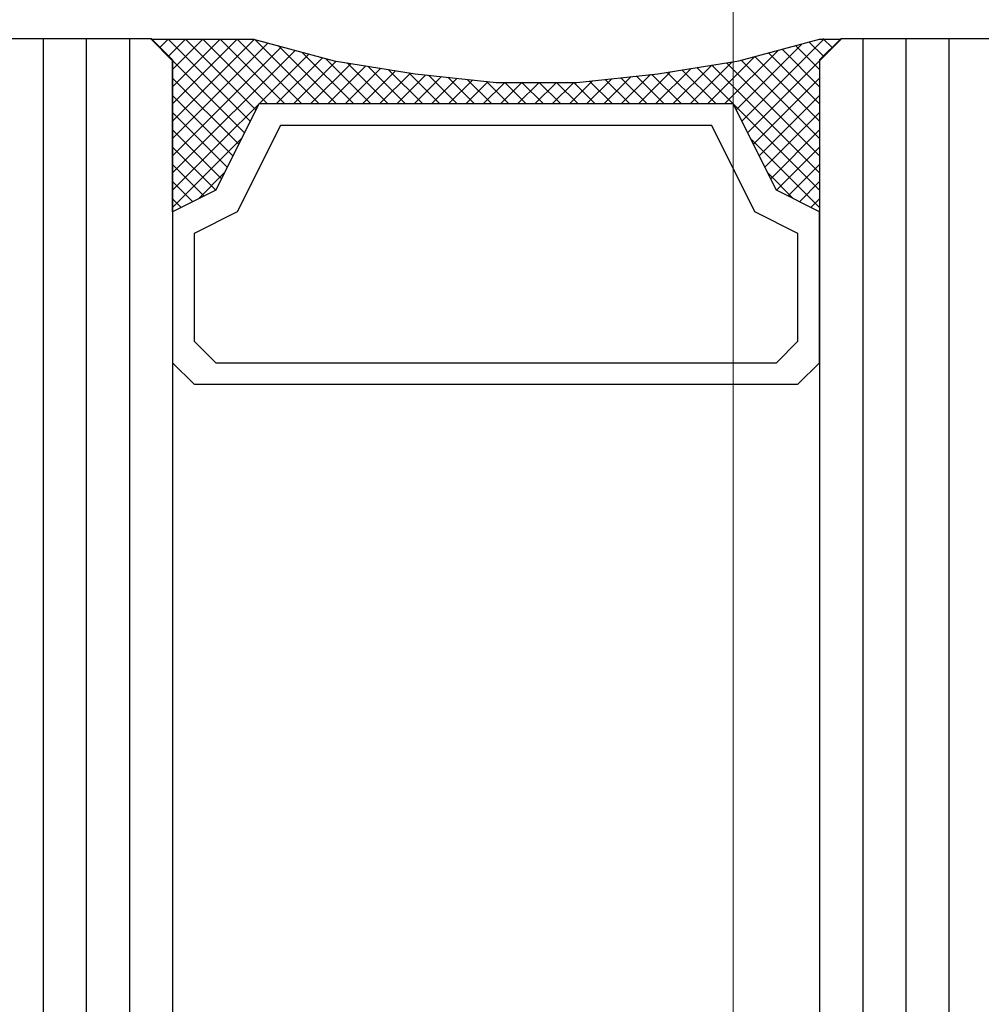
# Model space of a CAD drawing. Extents: x 4615668 to 9294084, y 5325188 to 10688993.
# Tile 166 of 256: x 4635733.88 to 4635736.11, y 5332020.93 to 5332023.21. Entities that reach past the tile are written whole.
import ezdxf
from ezdxf import colors
from ezdxf.entities.mleader import LeaderData, LeaderLine
from ezdxf.math import Vec2, Vec3

# ---------------------------------------------------------------- set-up
doc = ezdxf.new("R2010")
doc.units = 0
doc.header["$MEASUREMENT"] = 0
doc.layers.add('A_wymiary', color=152, linetype='Continuous', lineweight=5)
doc.layers.add('Wymiat 100', color=251, linetype='Continuous', lineweight=5)
doc.layers.add('CrossSectionsGlass', color=7, linetype='Continuous')
doc.styles.get("Standard").update_dxf_attribs({"font": 'txt.shx'})

# ---------------------------------------------------------------- blocks, each defined once
blk = doc.blocks.new('G$CA57B7548')
at = {"layer": 'A_wymiary', "ltscale": 40}
blk.add_lwpolyline([(8.4998, 678.9895), (6.4998, 678.9895), (6.4998, 45.9895), (8.4998, 45.9895)], close=True, dxfattribs=at)
at = {"layer": 'CrossSectionsGlass'}
for p, q in [((4.65, 407.3895), (5.15, 407.3895)), ((4.9, 407.3895), (4.9, 317.5895)), ((5, 407.3895), (5, 317.5895)), ((5.1, 407.3895), (5.1, 317.5895)), ((5.2, 407.3395), (5.15, 407.3895)), ((5.15, 407.3874), (5.3667, 407.1707)), ((5.19, 407.3874), (5.17, 407.3674)), ((5.19, 407.3874), (5.38, 407.1974)), ((5.23, 407.3874), (5.19, 407.3474)), ((5.27, 407.3874), (5.2, 407.3174)), ((5.31, 407.3874), (5.2, 407.2774)), ((5.35, 407.3874), (5.2, 407.2374)), ((5.39, 407.3874), (5.2, 407.1974)), ((5.4211, 407.3784), (5.2, 407.1574)), ((5.4526, 407.37), (5.2, 407.1174)), ((5.23, 407.3874), (5.3933, 407.224)), ((5.27, 407.3874), (5.42, 407.2374)), ((5.31, 407.3874), (5.46, 407.2374)), ((5.35, 407.3874), (5.5, 407.2374)), ((5.39, 407.3874), (5.54, 407.2374)), ((5.4455, 407.3719), (5.58, 407.2374)), ((6.6591, 407.3765), (6.5067, 407.224)), ((6.71, 407.3874), (6.52, 407.1974)), ((6.75, 407.3874), (6.5333, 407.1707)), ((6.6447, 407.3726), (6.7, 407.3174)), ((6.6763, 407.3811), (6.71, 407.3474)), ((6.7, 407.3395), (6.75, 407.3895)), ((6.7079, 407.3895), (6.73, 407.3674)), ((6.75, 407.3895), (7.25, 407.3895)), ((6.8, 407.3895), (6.8, 317.5895)), ((6.9, 407.3895), (6.9, 317.5895)), ((7, 407.3895), (7, 317.5895)), ((5.4842, 407.3616), (5.2, 407.0774)), ((5.5158, 407.3532), (5.2, 407.0374)), ((5.5, 407.3574), (5.62, 407.2374)), ((6.55, 407.3474), (6.44, 407.2374)), ((6.6045, 407.3619), (6.48, 407.2374)), ((6.55, 407.3474), (6.7, 407.1974)), ((6.5816, 407.3558), (6.7, 407.2374)), ((6.6132, 407.3642), (6.7, 407.2774)), ((5.2, 407.3395), (5.2, 317.6395)), ((5.5474, 407.3447), (5.44, 407.2374)), ((5.5793, 407.3367), (5.48, 407.2374)), ((5.6138, 407.3312), (5.52, 407.2374)), ((5.5545, 407.3428), (5.66, 407.2374)), ((5.6483, 407.3256), (5.56, 407.2374)), ((5.6048, 407.3326), (5.7, 407.2374)), ((5.6524, 407.325), (5.74, 407.2374)), ((6.45, 407.3274), (6.36, 407.2374)), ((6.4976, 407.335), (6.4, 407.2374)), ((6.45, 407.3274), (6.7, 407.0774)), ((6.4845, 407.3329), (6.7, 407.1174)), ((6.5184, 407.3389), (6.7, 407.1574)), ((6.7, 407.3395), (6.7, 317.6395)), ((5.6828, 407.3201), (5.6, 407.2374)), ((5.7172, 407.3146), (5.64, 407.2374)), ((5.7517, 407.3091), (5.68, 407.2374)), ((5.7, 407.3174), (5.78, 407.2374)), ((5.7874, 407.3047), (5.72, 407.2374)), ((5.7476, 407.3098), (5.82, 407.2374)), ((5.8235, 407.3009), (5.76, 407.2374)), ((5.7933, 407.3041), (5.86, 407.2374)), ((6.2634, 407.3008), (6.2, 407.2374)), ((6.3082, 407.3056), (6.24, 407.2374)), ((6.2753, 407.3021), (6.34, 407.2374)), ((6.3548, 407.3121), (6.28, 407.2374)), ((6.3114, 407.3059), (6.38, 407.2374)), ((6.4024, 407.3198), (6.32, 407.2374)), ((6.3466, 407.3108), (6.42, 407.2374)), ((6.381, 407.3163), (6.46, 407.2374)), ((6.4155, 407.3219), (6.7, 407.0374)), ((5.2, 407.2974), (5.3533, 407.144)), ((5.8596, 407.297), (5.8, 407.2374)), ((5.8381, 407.2993), (5.9, 407.2374)), ((5.8958, 407.2932), (5.84, 407.2374)), ((5.9319, 407.2893), (5.88, 407.2374)), ((5.8828, 407.2945), (5.94, 407.2374)), ((5.97, 407.2874), (5.92, 407.2374)), ((5.9276, 407.2898), (5.98, 407.2374)), ((6.01, 407.2874), (5.96, 407.2374)), ((5.97, 407.2874), (6.02, 407.2374)), ((6.05, 407.2874), (6, 407.2374)), ((6.01, 407.2874), (6.06, 407.2374)), ((6.09, 407.2874), (6.04, 407.2374)), ((6.05, 407.2874), (6.1, 407.2374)), ((6.13, 407.2874), (6.08, 407.2374)), ((6.09, 407.2874), (6.14, 407.2374)), ((6.1739, 407.2913), (6.12, 407.2374)), ((6.13, 407.2874), (6.18, 407.2374)), ((6.2187, 407.296), (6.16, 407.2374)), ((6.1669, 407.2905), (6.22, 407.2374)), ((6.203, 407.2944), (6.26, 407.2374)), ((6.2392, 407.2982), (6.3, 407.2374)), ((6.7, 407.2974), (6.5467, 407.144)), ((5.2, 407.2574), (5.34, 407.1174)), ((6.7, 407.2574), (6.56, 407.1174)), ((5.2, 407.2174), (5.3267, 407.0907)), ((6.7, 407.2174), (6.5733, 407.0907)), ((5.2, 407.1774), (5.3133, 407.064)), ((6.7, 407.1774), (6.5867, 407.064)), ((5.36, 407.1574), (5.2, 406.9974)), ((6.54, 407.1574), (6.7, 406.9974)), ((5.2, 407.1374), (5.3, 407.0374)), ((6.7, 407.1374), (6.6, 407.0374)), ((5.2, 407.0974), (5.2733, 407.024)), ((6.7, 407.0974), (6.6267, 407.024)), ((5.32, 407.0774), (5.26, 407.0174)), ((6.58, 407.0774), (6.64, 407.0174)), ((5.2, 407.0574), (5.2467, 407.0107)), ((6.7, 407.0574), (6.6533, 407.0107)), ((5.2, 407.0174), (5.22, 406.9974)), ((6.7, 407.0174), (6.68, 406.9974))]:
    blk.add_line(p, q, dxfattribs=at)
at = {"layer": 'CrossSectionsGlass', "flags": 128}
for points in [[(6.7, 406.9874), (6.6, 407.0374), (6.5, 407.2374), (5.4, 407.2374), (5.3, 407.0374), (5.2, 406.9874), (5.2, 407.3374), (5.15, 407.3874), (5.3875, 407.3874), (5.575, 407.3374), (5.7625, 407.3074), (5.95, 407.2874), (6.1375, 407.2874), (6.325, 407.3074), (6.5125, 407.3374), (6.7, 407.3874), (6.75, 407.3874), (6.7, 407.3374), (6.7, 406.9874)], [(5.2, 406.6374), (5.25, 406.5874), (6.65, 406.5874), (6.7, 406.6374), (6.7, 406.9874), (6.6, 407.0374), (6.5, 407.2374), (5.4, 407.2374), (5.3, 407.0374), (5.2, 406.9874), (5.2, 406.6374)], [(5.25, 406.6874), (5.3, 406.6374), (6.6, 406.6374), (6.65, 406.6874), (6.65, 406.9374), (6.55, 406.9874), (6.45, 407.1874), (5.45, 407.1874), (5.35, 406.9874), (5.25, 406.9374), (5.25, 406.6874)]]:
    blk.add_lwpolyline(points, dxfattribs=at)

msp = doc.modelspace()

# ---------------------------------------------------------------- block references
at = {"layer": 'Wymiat 100', "color": 5, "lineweight": 0, "ltscale": 40}
msp.add_blockref('G$CA57B7548', (4635729.0339, 5331615.7782), dxfattribs=at)

# ---------------------------------------------------------------- leaders
at = {"layer": 'A_wymiary', "ltscale": 40}
ml = msp.add_multileader_mtext('Standard', dxfattribs=at)
ml.set_content('{\\C146;\\c9000464;kątownik alu. 20x20\\P RAL kolor fasady}', color=4)
ml.set_leader_properties()
ml.build(insert=Vec2(0, 0))
ml.multileader.update_dxf_attribs({"text_right_attachment_type": 6, "dogleg_length": 0.036, "arrow_head_size": 0.018})
ctx = ml.context
ctx.base_point, ctx.char_height, ctx.arrow_head_size, ctx.landing_gap_size, ctx.plane_origin = Vec3(4635763.4724, 5332031.1183), 10, 0.018, 0.009, Vec3(4635860.9135, 5332074.3028)
ctx.right_attachment, ctx.text_align_type = 6, 2
notes = []
notes.append((ctx, [(0, (1, 1, 0), (4635763.4364, 5332031.1183), (1, 0), 0.036, [(0, [(4635745.9317, 5332021.5667)], 0, [])])]))
ctx.mtext.insert, ctx.mtext.width, ctx.mtext.defined_height, ctx.mtext.alignment, ctx.mtext.flow_direction = Vec3(4635928.4814, 5332037.785), 1666.432067, 407.4804, 3, 5
for ctx, leaders in notes:
    for number, flags, end, landing, length, lines in leaders:
        leader = LeaderData()
        leader.index, (leader.has_last_leader_line, leader.has_dogleg_vector, leader.attachment_direction) = number, flags
        leader.last_leader_point, leader.dogleg_vector, leader.dogleg_length = Vec3(end), Vec3(landing), length
        for number, points, colour, breaks in lines:
            line = LeaderLine()
            line.index, line.vertices, line.color, line.breaks = number, Vec3.list(points), colors.encode_raw_color(colour), breaks
            leader.lines.append(line)
        ctx.leaders.append(leader)

doc.saveas('drawing.dxf')
